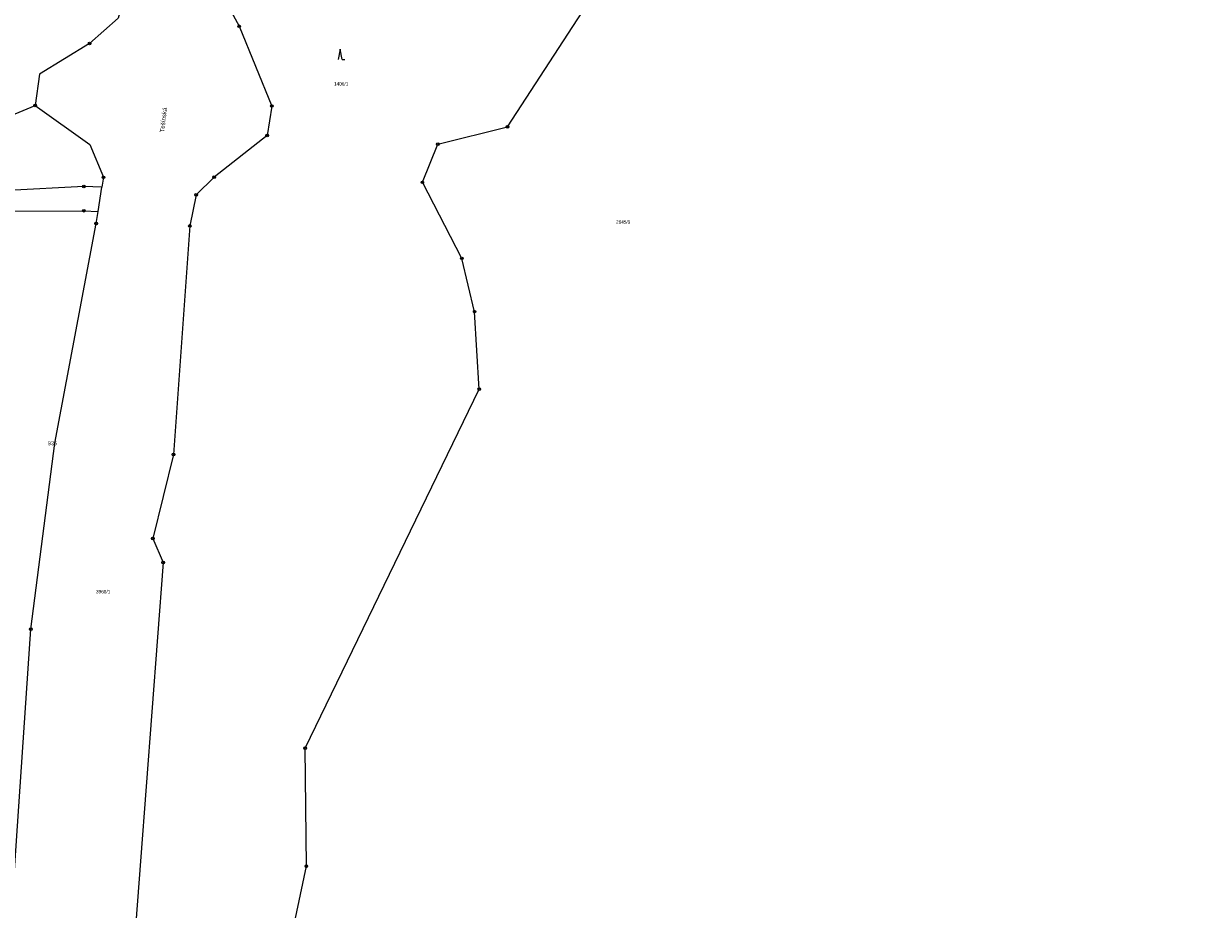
# Model space of a CAD drawing. Header units: metres. Extents: x -457056 to -456407, y -1113260 to -1112665.
# Tile 14 of 16: x -456633 to -456407, y -1113018 to -1112849. Entities that reach past the tile are written whole.
import ezdxf
from ezdxf.enums import TextEntityAlignment as Align

# ---------------------------------------------------------------- set-up
doc = ezdxf.new("R2010")
doc.units = ezdxf.units.M
for name, color, linetype, lineweight in [('KM_doplnkovy_popis', 7, 'Continuous', 0), ('KM_Parcelni_cislo', 7, 'Continuous', 0), ('KM_Plochy_katastr', 7, 'Continuous', 0), ('KM_Vlastnicka_hranice', 7, 'Continuous', 0)]:
    doc.layers.add(name, color=color, linetype=linetype, lineweight=lineweight)
doc.styles.add('Style-cs_Working', font='cs_Working.shx')

# ---------------------------------------------------------------- blocks, each defined once
blk = doc.blocks.new('3.08')
at = {"layer": 'KM_Plochy_katastr', "color": 251, "linetype": 'Continuous', "lineweight": 0}
for p, q in [((0, 4), (-0.75, 0)), ((0.75, 0), (0, 4)), ((0.75, 0), (1.75, 0))]:
    blk.add_line(p, q, dxfattribs=at)
blk = doc.blocks.new('1.05')
at = {"layer": 'KM_doplnkovy_popis', "color": 251, "linetype": 'Continuous', "lineweight": 0}
for radius in [0.5, 0.0303]:
    blk.add_circle((0, 0), radius, dxfattribs=at)

msp = doc.modelspace()

# ---------------------------------------------------------------- linework, layer by layer
at = {"layer": 'KM_Vlastnicka_hranice', "linetype": 'Continuous'}
msp.add_line((-456618.87, -1112884.47), (-456618.13, -1112879.85), dxfattribs=at)
at = {"layer": 'KM_Vlastnicka_hranice', "linetype": 'Continuous', "flags": 128}
for points in [[(-456578.78, -1113121.54), (-456575.96, -1113097.19), (-456585.22, -1113073.85), (-456584.77, -1113055.94), (-456582.33, -1113024.94), (-456579.09, -1113009.6), (-456579.32, -1112987.04), (-456546.05, -1112918.45), (-456546.95, -1112903.63), (-456549.4, -1112893.43), (-456556.92, -1112878.9), (-456553.98, -1112871.61), (-456540.67, -1112868.28), (-456514.72, -1112828.42), (-456500.76, -1112787.49), (-456470.51, -1112775.55), (-456468.32, -1112774.69), (-456454.92, -1112769.4), (-456430.21, -1112775.5), (-456417.77, -1112768.46), (-456406.79, -1112764.49), (-456407.55, -1112697.42)], [(-456612.42, -1112838.63), (-456615.05, -1112847.5), (-456620.49, -1112852.38), (-456630.07, -1112858.25), (-456630.9, -1112864.19)], [(-456595.76, -1112841.98), (-456591.94, -1112849.07), (-456585.68, -1112864.31), (-456586.58, -1112869.96), (-456596.7, -1112877.92), (-456600.13, -1112881.28), (-456601.35, -1112887.24), (-456604.48, -1112930.92), (-456608.42, -1112946.98), (-456606.43, -1112951.55), (-456610.78, -1113008.64), (-456613.15, -1113039.82), (-456617.4, -1113039.32), (-456619.32, -1113065.82), (-456620.31, -1113079.58), (-456619.32, -1113092.9), (-456618.88, -1113095.51), (-456614.68, -1113134.35)], [(-456780.33, -1112930.87), (-456712.6, -1112898.26), (-456630.9, -1112864.19)], [(-456630.9, -1112864.19), (-456620.48, -1112871.69), (-456617.83, -1112877.94), (-456618.13, -1112879.85)], [(-456618.13, -1112879.85), (-456621.57, -1112879.68), (-456636.04, -1112880.43), (-456647.35, -1112882.21), (-456684.83, -1112901), (-456712.41, -1112910.74), (-456734.97, -1112922.18), (-456763.41, -1112939.6), (-456779.02, -1112947.67), (-456795.93, -1112952.55), (-456805.74, -1112954.98), (-456809.6, -1112955.94)], [(-456640.25, -1112884.43), (-456621.61, -1112884.33), (-456618.87, -1112884.47)], [(-456634.94, -1113012.27), (-456631.73, -1112964.3), (-456627.13, -1112928.77), (-456619.23, -1112886.76), (-456618.87, -1112884.47)]]:
    msp.add_lwpolyline(points, dxfattribs=at)

# ---------------------------------------------------------------- block references
at = {"layer": 'KM_doplnkovy_popis', "linetype": 'Continuous', "xscale": 0.5, "yscale": 0.5, "zscale": 0.5}
for p in [(-456591.94, -1112849.07), (-456620.49, -1112852.38), (-456630.9, -1112864.19), (-456585.68, -1112864.31), (-456540.67, -1112868.28), (-456586.58, -1112869.96), (-456553.98, -1112871.61), (-456617.83, -1112877.94), (-456596.7, -1112877.92), (-456621.57, -1112879.68), (-456556.92, -1112878.9), (-456600.13, -1112881.28), (-456621.61, -1112884.33), (-456619.23, -1112886.76), (-456601.35, -1112887.24), (-456549.4, -1112893.43), (-456546.95, -1112903.63), (-456546.05, -1112918.45), (-456604.48, -1112930.92), (-456608.42, -1112946.98), (-456606.43, -1112951.55), (-456631.73, -1112964.3), (-456579.32, -1112987.04), (-456579.09, -1113009.6)]:
    msp.add_blockref('1.05', p, dxfattribs=at)
at = {"layer": 'KM_Plochy_katastr', "linetype": 'Continuous', "xscale": 0.5, "yscale": 0.5, "zscale": 0.5}
msp.add_blockref('3.08', (-456572.64, -1112855.42), dxfattribs=at)

# ---------------------------------------------------------------- texts
at = {"layer": 'KM_doplnkovy_popis', "linetype": 'Continuous', "style": 'Style-cs_Working'}
msp.add_text('Tešínská', height=0.85, rotation=83, dxfattribs=at).set_placement((-456605.97, -1112867.03), align=Align.CENTER)
msp.add_text('935', height=0.75, dxfattribs=at).set_placement((-456626.72, -1112929.15), align=Align.RIGHT)
at = {"layer": 'KM_Parcelni_cislo', "linetype": 'Continuous', "style": 'Style-cs_Working'}
for s, p in [('1406/1', (-456572.45, -1112860.4)), ('2645/9', (-456518.57, -1112886.8)), ('3968/1', (-456617.91, -1112957.46))]:
    msp.add_text(s, height=0.65, dxfattribs=at).set_placement(p, align=Align.CENTER)

doc.saveas('drawing.dxf')
